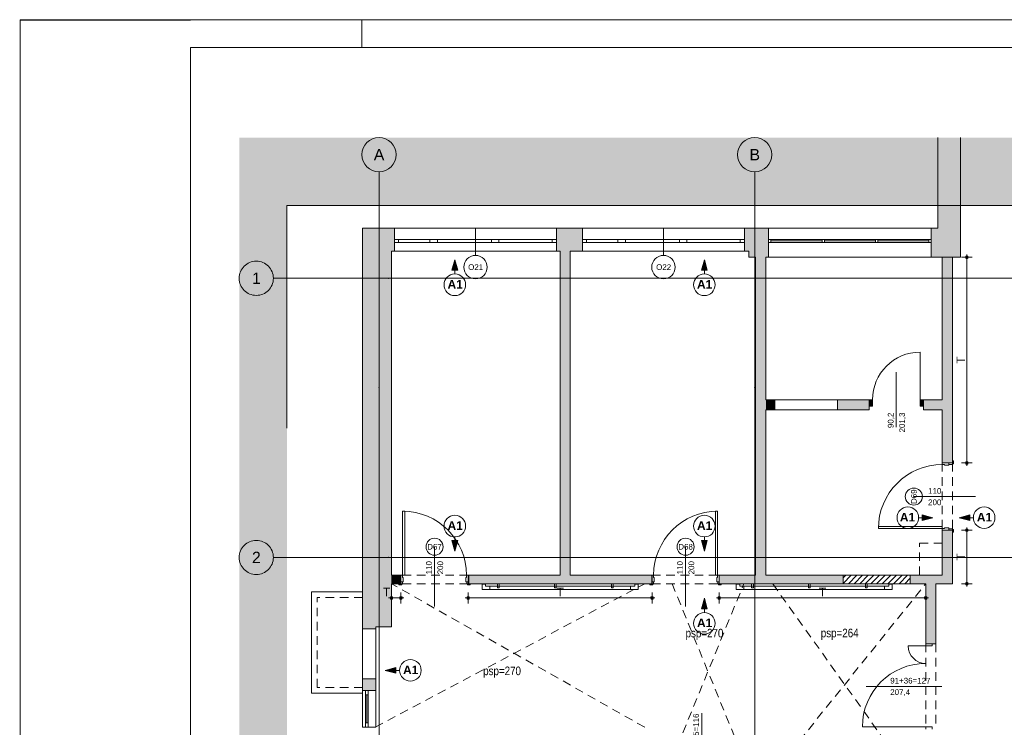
# Paper-space layout 'A-50 WYKOŃCZENIA ŚCIAN - PIĘTRO 5' of a CAD drawing. Header units: millimetres. Extents: x 0 to 420, y 0 to 297.
# Tile 3 of 11: x 0 to 173, y 173 to 297. Entities that reach past the tile are written whole.
import ezdxf
from ezdxf.xclip import XClip

# ---------------------------------------------------------------- set-up
doc = ezdxf.new("R2010")
doc.units = ezdxf.units.MM
doc.header["$MEASUREMENT"] = 0
doc.header["$XCLIPFRAME"] = 0
for name, pattern in [('DASHDOTX2', [1000, 500, -250, 0, -250]), ('Przer. długie kreski', [2.5, 1.5, -1]), ('PRZERYWANA_DU_A', [550, 350, -200])]:
    doc.linetypes.add(name, pattern=pattern)
for name, color, linetype, lineweight in [('0_Nr_pióra__2', 8, 'Continuous', 13), ('A__OKŁADZINY ŚCIAN_Nr_pióra__1', 7, 'Continuous', 20), ('A_Arkusz_Nr_pióra__1', 7, 'Continuous', 20), ('A_ściany proj_Nr_pióra__1', 7, 'Continuous', 20), ('A_ściany_Nr_pióra__1', 7, 'Continuous', 20), ('Drzwi Archicad_Nr_pióra__1', 7, 'Continuous', 20), ('Drzwi Archicad_Nr_pióra__3', 252, 'Continuous', 13), ('Okna Archicada_Nr_pióra__3', 252, 'Continuous', 13), ('Znaczniki drzwi Archicada_Nr_pióra__3', 252, 'Continuous', 13), ('Znaczniki okien Archicada_Nr_pióra__3', 252, 'Continuous', 13)]:
    doc.layers.add(name, color=color, linetype=linetype, lineweight=lineweight)
for name, color, linetype in [('A__OKŁADZINY ŚCIAN', 7, 'Continuous'), ('A_podrys', 7, 'Continuous'), ('A_ściany', 7, 'Continuous'), ('A_ściany proj', 7, 'Continuous'), ('Drzwi Archicad', 7, 'Continuous')]:
    doc.layers.add(name, color=color, linetype=linetype)
for name, color, linetype, lineweight, true_color in [('A__OKŁADZINY ŚCIAN_Nr_pióra__7', 7, 'Continuous', 18, 0x171717), ('A_Arkusz_Nr_pióra__237', 7, 'Continuous', 5, 0x343434), ('A_osie_Nr_pióra__16', 7, 'Continuous', 5, 0x0f0f0f), ('A_osie_Nr_pióra__76', 7, 'Continuous', 5, 0x2d2d2d), ('A_sufit_Nr_pióra__4', 7, 'Continuous', 18, 0x4b4b4b), ('A_ściany_Nr_pióra__10', 7, 'Continuous', 13, 0x4b4b4b), ('A_ściany_Nr_pióra__19', 7, 'Continuous', 5, 0x191919), ('AR ODBOJOPORĘCZ_Nr_pióra__10', 7, 'Continuous', 13, 0x4b4b4b), ('Okna Archicada_Nr_pióra__19', 7, 'Continuous', 5, 0x191919)]:
    doc.layers.add(name, color=color, linetype=linetype, lineweight=lineweight, true_color=true_color)
doc.styles.add('STYL_AUTOMATYCZNY_1', font='arial.ttf')
doc.styles.add('STYL_AUTOMATYCZNY_2', font='ARIALN.TTF')
doc.styles.add('STYL_AUTOMATYCZNY_3', font='arial.ttf')
doc.styles.add('STYL_AUTOMATYCZNY_4', font='arial.ttf')
doc.styles.add('STYL_AUTOMATYCZNY_5', font='arial.ttf')
pattern_1 = [(45, (-1580.2707, -278.4727), (-0.49497475, 0.49497475), [])]

# ---------------------------------------------------------------- blocks, each defined once
blk = doc.blocks.new('Rysunek_1_1', base_point=(-1580.27, -278.47))
at = {"linetype": 'Continuous', "lineweight": 0, "true_color": 0x484848}
blk.add_hatch(color=251, dxfattribs=at).paths.add_polyline_path([(38.47, 100.6), (46.86, 100.6), (46.86, 264.41), (203.92, 264.41), (203.92, 195.6), (288.92, 195.6), (288.92, 276.31), (38.47, 276.31)])
at = {"layer": 'A__OKŁADZINY ŚCIAN', "linetype": 'Continuous', "lineweight": 0, "true_color": 0x000000}
for points in [[(76.35, 254.87), (75.85, 253.01), (76.85, 253.01)], [(120.19, 254.87), (119.69, 253.01), (120.69, 253.01)], [(160.34, 209.58), (158.48, 210.08), (158.48, 209.08)], [(164.95, 209.58), (166.81, 209.08), (166.81, 210.08)], [(76.35, 203.7), (76.85, 205.57), (75.85, 205.57)], [(120.19, 203.7), (120.69, 205.57), (119.69, 205.57)], [(120.19, 195.43), (119.69, 193.57), (120.69, 193.57)], [(64.14, 182.78), (66, 182.28), (66, 183.28)]]:
    blk.add_hatch(color=18, dxfattribs=at).paths.add_polyline_path(points)
at = {"layer": 'A__OKŁADZINY ŚCIAN', "linetype": 'Continuous', "lineweight": 0, "true_color": 0x171717}
for points in [[(166.05, 255.29), (166.07, 255.2), (166.12, 255.12), (166.21, 255.06), (166.3, 255.04), (166.4, 255.06), (166.48, 255.12), (166.53, 255.2), (166.55, 255.29), (166.53, 255.39), (166.48, 255.47), (166.4, 255.52), (166.3, 255.54), (166.21, 255.52), (166.12, 255.47), (166.07, 255.39)], [(166.05, 219.18), (166.07, 219.08), (166.12, 219), (166.21, 218.95), (166.3, 218.93), (166.4, 218.95), (166.48, 219), (166.53, 219.08), (166.55, 219.18), (166.53, 219.27), (166.48, 219.36), (166.4, 219.41), (166.3, 219.43), (166.21, 219.41), (166.12, 219.36), (166.07, 219.27)], [(166.05, 207.38), (166.07, 207.28), (166.12, 207.2), (166.21, 207.15), (166.3, 207.13), (166.4, 207.15), (166.48, 207.2), (166.53, 207.28), (166.55, 207.38), (166.53, 207.47), (166.48, 207.56), (166.4, 207.61), (166.3, 207.63), (166.21, 207.61), (166.12, 207.56), (166.07, 207.47)], [(166.05, 197.98), (166.07, 197.89), (166.12, 197.81), (166.21, 197.75), (166.3, 197.73), (166.4, 197.75), (166.48, 197.81), (166.53, 197.89), (166.55, 197.98), (166.53, 198.08), (166.48, 198.16), (166.4, 198.21), (166.3, 198.23), (166.21, 198.21), (166.12, 198.16), (166.07, 198.08)], [(64.97, 195.48), (64.99, 195.39), (65.05, 195.31), (65.13, 195.25), (65.22, 195.23), (65.32, 195.25), (65.4, 195.31), (65.46, 195.39), (65.47, 195.48), (65.46, 195.58), (65.4, 195.66), (65.32, 195.71), (65.22, 195.73), (65.13, 195.71), (65.05, 195.66), (64.99, 195.58)], [(66.64, 195.48), (66.66, 195.39), (66.71, 195.31), (66.8, 195.25), (66.89, 195.23), (66.99, 195.25), (67.07, 195.31), (67.12, 195.39), (67.14, 195.48), (67.12, 195.58), (67.07, 195.66), (66.99, 195.71), (66.89, 195.73), (66.8, 195.71), (66.71, 195.66), (66.66, 195.58)], [(78.44, 195.48), (78.46, 195.39), (78.51, 195.31), (78.6, 195.25), (78.69, 195.23), (78.79, 195.25), (78.87, 195.31), (78.92, 195.39), (78.94, 195.48), (78.92, 195.58), (78.87, 195.66), (78.79, 195.71), (78.69, 195.73), (78.6, 195.71), (78.51, 195.66), (78.46, 195.58)], [(110.75, 195.48), (110.77, 195.39), (110.82, 195.31), (110.91, 195.25), (111, 195.23), (111.1, 195.25), (111.18, 195.31), (111.23, 195.39), (111.25, 195.48), (111.23, 195.58), (111.18, 195.66), (111.1, 195.71), (111, 195.73), (110.91, 195.71), (110.82, 195.66), (110.77, 195.58)], [(122.55, 195.48), (122.57, 195.39), (122.62, 195.31), (122.71, 195.25), (122.8, 195.23), (122.9, 195.25), (122.98, 195.31), (123.03, 195.39), (123.05, 195.48), (123.03, 195.58), (122.98, 195.66), (122.9, 195.71), (122.8, 195.73), (122.71, 195.71), (122.62, 195.66), (122.57, 195.58)], [(158.83, 195.48), (158.85, 195.39), (158.9, 195.31), (158.99, 195.25), (159.08, 195.23), (159.18, 195.25), (159.26, 195.31), (159.31, 195.39), (159.33, 195.48), (159.31, 195.58), (159.26, 195.66), (159.18, 195.71), (159.08, 195.73), (158.99, 195.71), (158.9, 195.66), (158.85, 195.58)]]:
    blk.add_hatch(color=250, dxfattribs=at).paths.add_polyline_path(points)
at = {"layer": 'A_ściany', "linetype": 'Continuous', "lineweight": 0, "true_color": 0x000000}
for points in [[(165.22, 276.31), (161.22, 276.31), (161.22, 260.41), (165.22, 255.29)], [(60.15, 260.41), (60.15, 190.41), (65.22, 190.41), (65.22, 256.36)], [(60.15, 260.41), (65.22, 256.36), (65.73, 256.36), (65.73, 260.41)], [(94.23, 260.41), (94.23, 256.36), (98.76, 256.36), (98.76, 260.41)], [(128.02, 260.41), (127.26, 260.41), (127.26, 256.36), (128.02, 256.36)], [(128.02, 260.41), (128.02, 255.29), (131.48, 255.29), (131.48, 260.41)], [(160.04, 260.41), (160.04, 255.29), (165.22, 255.29), (161.22, 260.41)], [(94.83, 256.36), (94.83, 199.48), (96.63, 199.48), (96.63, 256.36)], [(129.2, 255.29), (129.2, 199.48), (131, 199.48), (131, 255.29)], [(162, 255.29), (162, 219.18), (163.8, 219.18), (163.8, 255.29)], [(131, 230.29), (131, 228.49), (132.6, 228.49), (132.6, 229.79), (132.6, 230.29)], [(143.6, 230.29), (143.6, 229.79), (143.6, 228.49), (149.14, 228.49), (149.14, 230.29)], [(158.69, 228.49), (162, 228.49), (162, 230.29), (158.69, 230.29)], [(162, 199.48), (163.8, 197.98), (163.8, 207.38), (162, 207.38)], [(65.22, 199.48), (65.22, 197.98), (66.89, 197.98), (66.89, 199.48)], [(110.95, 199.48), (78.8, 199.48), (78.8, 197.98), (110.95, 197.98)], [(144.55, 199.48), (122.8, 199.48), (122.8, 197.98), (144.55, 197.98)], [(162, 199.48), (156.35, 199.48), (156.35, 197.98), (163.8, 197.98)], [(159.08, 197.98), (159.08, 187.46), (160.88, 187.46), (160.88, 197.98)], [(62.45, 190.41), (60.15, 190.41), (60.15, 190.07), (61.45, 190.07), (62.45, 190.07)], [(60.15, 179.25), (62.45, 179.25), (62.45, 181.27), (61.45, 181.27), (60.15, 181.27)]]:
    blk.add_hatch(color=18, dxfattribs=at).paths.add_polyline_path(points)
at = {"layer": 'A_ściany proj', "linetype": 'Continuous', "lineweight": 0, "true_color": 0x000000}
h = blk.add_hatch(dxfattribs=at)
h.set_pattern_fill('bloczki_ceramiczne_0001', color=18, style=0, pattern_type=2)
h.set_pattern_definition(pattern_1)
h.paths.add_polyline_path([(78.69, 197.98), (78.8, 197.98), (78.8, 199.48), (78.69, 199.48)])
h = blk.add_hatch(dxfattribs=at)
h.set_pattern_fill('bloczki_ceramiczne_0001', color=18, style=0, pattern_type=2)
h.set_pattern_definition(pattern_1)
h.paths.add_polyline_path([(110.95, 197.98), (111, 197.98), (111, 199.48), (110.95, 199.48)])
h = blk.add_hatch(dxfattribs=at)
h.set_pattern_fill('bloczki_ceramiczne_0001', color=18, style=0, pattern_type=2)
h.set_pattern_definition(pattern_1)
h.paths.add_polyline_path([(156.35, 199.48), (144.55, 199.48), (144.55, 197.98), (156.35, 197.98)])
at = {"layer": 'Drzwi Archicad', "linetype": 'Continuous', "lineweight": 0, "true_color": 0xfdfdfd}
for points in [[(149.14, 229.14), (149.74, 229.14), (149.74, 230.29), (149.14, 230.29)], [(158.69, 230.29), (158.09, 230.29), (158.09, 229.14), (158.69, 229.14)]]:
    blk.add_hatch(color=7, dxfattribs=at).paths.add_polyline_path(points)
at = {"layer": '0_Nr_pióra__2', "color": 8, "linetype": 'PRZERYWANA_DU_A', "lineweight": 13, "flags": 128}
blk.add_lwpolyline([(288.92, 195.6), (203.92, 195.6), (203.92, 264.41), (46.86, 264.41), (46.86, 100.6)], dxfattribs=at)
at = {"layer": 'A__OKŁADZINY ŚCIAN_Nr_pióra__1', "color": 7, "linetype": 'Continuous', "lineweight": 20}
for p, q in [((76.35, 254.87), (75.85, 253.01)), ((76.35, 254.87), (76.85, 253.01)), ((120.19, 254.87), (119.69, 253.01)), ((120.19, 254.87), (120.69, 253.01)), ((76.85, 253.01), (75.85, 253.01)), ((76.35, 252.37), (76.35, 253.01)), ((120.69, 253.01), (119.69, 253.01)), ((120.19, 252.37), (120.19, 253.01)), ((157.84, 209.58), (158.48, 209.58)), ((158.48, 209.08), (158.48, 210.08)), ((160.34, 209.58), (158.48, 210.08)), ((160.34, 209.58), (158.48, 209.08)), ((164.95, 209.58), (166.81, 210.08)), ((164.95, 209.58), (166.81, 209.08)), ((166.81, 210.08), (166.81, 209.08)), ((167.45, 209.58), (166.81, 209.58)), ((76.35, 206.2), (76.35, 205.57)), ((120.19, 206.2), (120.19, 205.57)), ((75.85, 205.57), (76.85, 205.57)), ((76.35, 203.7), (75.85, 205.57)), ((76.35, 203.7), (76.85, 205.57)), ((119.69, 205.57), (120.69, 205.57)), ((120.19, 203.7), (119.69, 205.57)), ((120.19, 203.7), (120.69, 205.57)), ((120.19, 195.43), (119.69, 193.57)), ((120.19, 195.43), (120.69, 193.57)), ((120.69, 193.57), (119.69, 193.57)), ((120.19, 192.93), (120.19, 193.57)), ((64.14, 182.78), (66, 183.28)), ((64.14, 182.78), (66, 182.28)), ((66, 183.28), (66, 182.28)), ((66.64, 182.78), (66, 182.78))]:
    blk.add_line(p, q, dxfattribs=at)
for centre in [(76.35, 250.47), (120.19, 250.47), (155.94, 209.58), (169.35, 209.58), (76.35, 208.11), (120.19, 208.11), (120.19, 191.03), (68.54, 182.78)]:
    blk.add_circle(centre, 1.9, dxfattribs=at)
at = {"layer": 'A__OKŁADZINY ŚCIAN_Nr_pióra__7', "color": 250, "linetype": 'Continuous', "lineweight": 18, "true_color": 0x171717}
for p, q in [((166.05, 255.29), (165.36, 255.29)), ((166.3, 255.54), (166.3, 255.79)), ((166.3, 219.43), (166.3, 255.04)), ((167.24, 255.29), (166.55, 255.29)), ((166.05, 219.18), (165.36, 219.18)), ((166.3, 218.68), (166.3, 218.93)), ((167.24, 219.18), (166.55, 219.18)), ((166.3, 207.63), (166.3, 207.88)), ((166.05, 207.38), (165.36, 207.38)), ((166.3, 198.23), (166.3, 207.13)), ((167.24, 207.38), (166.55, 207.38)), ((166.05, 197.98), (165.36, 197.98)), ((166.3, 197.48), (166.3, 197.73)), ((167.24, 197.98), (166.55, 197.98)), ((64.72, 195.48), (64.97, 195.48)), ((65.22, 195.73), (65.22, 196.42)), ((65.47, 195.48), (66.64, 195.48)), ((66.89, 195.73), (66.89, 196.42)), ((67.14, 195.48), (67.39, 195.48)), ((78.19, 195.48), (78.44, 195.48)), ((78.69, 195.73), (78.69, 196.42)), ((78.94, 195.48), (110.75, 195.48)), ((111, 195.73), (111, 196.42)), ((111.25, 195.48), (111.5, 195.48)), ((122.3, 195.48), (122.55, 195.48)), ((122.8, 195.73), (122.8, 196.42)), ((123.05, 195.48), (158.83, 195.48)), ((159.08, 195.73), (159.08, 196.42)), ((159.33, 195.48), (159.58, 195.48)), ((65.22, 194.54), (65.22, 195.23)), ((66.89, 194.54), (66.89, 195.23)), ((78.69, 194.54), (78.69, 195.23)), ((111, 194.54), (111, 195.23)), ((122.8, 194.54), (122.8, 195.23)), ((159.08, 194.54), (159.08, 195.23))]:
    blk.add_line(p, q, dxfattribs=at)
for centre in [(166.3, 255.29), (166.3, 219.18), (166.3, 207.38), (166.3, 197.98), (65.22, 195.48), (66.89, 195.48), (78.69, 195.48), (111, 195.48), (122.8, 195.48), (159.08, 195.48)]:
    blk.add_circle(centre, 0.25, dxfattribs=at)
at = {"layer": 'A_osie_Nr_pióra__16', "color": 250, "linetype": 'DASHDOTX2', "lineweight": 5, "true_color": 0x0f0f0f}
for p, q in [((63.03, 232.42), (63.03, 270.31)), ((129.03, 232.42), (129.03, 270.31)), ((64.72, 251.6), (44.47, 251.6)), ((288.92, 251.6), (64.72, 251.6)), ((64.72, 251.6), (64.72, 251.6)), ((63.03, 232.42), (63.03, 100.6)), ((129.03, 232.42), (129.03, 100.6)), ((64.72, 202.6), (44.47, 202.6)), ((288.92, 202.6), (64.72, 202.6)), ((64.72, 202.6), (64.72, 202.6))]:
    blk.add_line(p, q, dxfattribs=at)
for p in [(64.72, 251.6), (63.03, 232.42), (63.03, 232.42), (129.03, 232.42), (129.03, 232.42), (64.72, 202.6)]:
    blk.add_point(p, dxfattribs=at)
at = {"layer": 'A_osie_Nr_pióra__76', "color": 250, "linetype": 'Continuous', "lineweight": 5, "true_color": 0x2d2d2d}
for centre in [(63.03, 273.31), (129.03, 273.31), (41.47, 251.6), (41.47, 202.6)]:
    blk.add_circle(centre, 3, dxfattribs=at)
at = {"layer": 'A_sufit_Nr_pióra__4', "color": 251, "linetype": 'Przer. długie kreski', "lineweight": 18, "true_color": 0x4b4b4b}
for p, q in [((62.35, 172.78), (109.72, 197.98)), ((109.72, 172.78), (65.22, 197.98)), ((114.52, 167.18), (127.13, 197.98)), ((114.52, 197.98), (127.13, 167.18)), ((132.2, 164.56), (159.08, 197.98)), ((132.2, 197.98), (156.08, 164.56))]:
    blk.add_line(p, q, dxfattribs=at)
at = {"layer": 'A_ściany proj_Nr_pióra__1', "color": 7, "linetype": 'Continuous', "lineweight": 20, "flags": 128}
for points in [[(78.8, 199.48), (78.69, 199.48)], [(78.69, 199.48), (78.69, 197.98)], [(78.8, 197.98), (78.8, 199.48)], [(111, 199.48), (110.95, 199.48)], [(110.95, 199.48), (110.95, 197.98)], [(111, 197.98), (111, 199.48)], [(156.35, 199.48), (144.55, 199.48)], [(144.55, 199.48), (144.55, 197.98)], [(156.35, 197.98), (156.35, 199.48)], [(78.69, 197.98), (78.8, 197.98)], [(110.95, 197.98), (111, 197.98)], [(144.55, 197.98), (156.35, 197.98)]]:
    blk.add_lwpolyline(points, dxfattribs=at)
at = {"layer": 'A_ściany_Nr_pióra__1', "color": 7, "linetype": 'Continuous', "lineweight": 20}
for p, q in [((65.73, 260.41), (65.73, 258.41)), ((94.23, 260.41), (94.23, 258.41)), ((98.76, 260.41), (98.76, 258.41)), ((127.26, 260.41), (127.26, 258.41)), ((131.48, 255.29), (131.48, 260.41)), ((160.04, 255.29), (160.04, 260.41)), ((65.73, 258.41), (65.73, 257.91)), ((65.73, 257.91), (65.73, 256.36)), ((94.23, 258.41), (94.23, 257.91)), ((94.23, 257.91), (94.23, 256.36)), ((98.76, 258.41), (98.76, 257.91)), ((98.76, 257.91), (98.76, 256.36)), ((127.26, 258.41), (127.26, 257.91)), ((127.26, 257.91), (127.26, 256.36)), ((132.6, 229.79), (132.6, 230.29)), ((143.6, 229.79), (143.6, 230.29)), ((149.14, 230.29), (148.67, 230.29)), ((149.14, 230.29), (149.14, 229.14)), ((158.69, 230.29), (159.16, 230.29)), ((158.69, 230.29), (158.69, 229.14)), ((132.6, 229.79), (132.6, 228.49)), ((143.6, 229.79), (143.6, 228.49)), ((149.14, 228.49), (148.77, 228.49)), ((149.14, 229.14), (149.14, 228.49)), ((158.69, 229.14), (158.69, 228.49)), ((158.69, 228.49), (159.06, 228.49)), ((162, 219.18), (163.15, 219.18)), ((163.15, 219.18), (163.8, 219.18)), ((163.8, 219.18), (163.8, 219.55)), ((162, 207.38), (163.15, 207.38)), ((163.15, 207.38), (163.8, 207.38)), ((163.8, 207.38), (163.8, 207.01)), ((66.89, 199.48), (66.89, 198.33)), ((78.69, 199.48), (78.69, 198.33)), ((111, 199.48), (111, 198.33)), ((122.8, 199.48), (122.8, 198.33)), ((66.89, 197.98), (66.52, 197.98)), ((66.89, 198.33), (66.89, 197.98)), ((78.69, 198.33), (78.69, 197.98)), ((78.69, 197.98), (79.06, 197.98)), ((111, 197.98), (110.63, 197.98)), ((111, 198.33), (111, 197.98)), ((122.8, 198.33), (122.8, 197.98)), ((122.8, 197.98), (123.17, 197.98)), ((61.45, 190.07), (60.15, 190.07)), ((61.45, 190.07), (62.45, 190.07)), ((159.08, 187.46), (159.08, 187.83)), ((159.08, 187.46), (160.23, 187.46)), ((160.23, 187.46), (160.88, 187.46)), ((160.88, 187.46), (160.88, 187.83)), ((61.45, 181.27), (60.15, 181.27)), ((61.45, 181.27), (62.45, 181.27)), ((60.15, 179.25), (62.45, 179.25))]:
    blk.add_line(p, q, dxfattribs=at)
at = {"layer": 'A_ściany_Nr_pióra__1', "color": 7, "linetype": 'Continuous', "lineweight": 20, "flags": 128}
for points in [[(161.22, 276.31), (161.22, 260.41)], [(165.22, 255.29), (165.22, 276.31)], [(60.15, 260.41), (60.15, 190.41)], [(65.73, 260.41), (60.15, 260.41)], [(98.76, 260.41), (94.23, 260.41)], [(128.02, 260.41), (127.26, 260.41)], [(131.48, 260.41), (128.02, 260.41)], [(161.22, 260.41), (160.04, 260.41)], [(65.22, 199.48), (65.22, 256.36)], [(65.22, 256.36), (65.73, 256.36)], [(94.23, 256.36), (94.83, 256.36)], [(94.83, 256.36), (94.83, 199.48)], [(96.63, 256.36), (98.76, 256.36)], [(96.63, 199.48), (96.63, 256.36)], [(127.26, 256.36), (128.02, 256.36)], [(128.02, 256.36), (128.02, 255.29)], [(128.02, 255.29), (129.2, 255.29)], [(129.2, 255.29), (129.2, 199.48)], [(131, 255.29), (131.48, 255.29)], [(131, 230.29), (131, 255.29)], [(160.04, 255.29), (165.22, 255.29)], [(162, 255.29), (162, 230.29)], [(163.8, 255.29), (162, 255.29)], [(163.8, 219.18), (163.8, 255.29)], [(132.6, 230.29), (131, 230.29)], [(149.14, 230.29), (143.6, 230.29)], [(162, 230.29), (158.69, 230.29)], [(131, 199.48), (131, 228.49)], [(131, 228.49), (132.6, 228.49)], [(143.6, 228.49), (149.14, 228.49)], [(158.69, 228.49), (162, 228.49)], [(162, 228.49), (162, 219.18)], [(162, 207.38), (162, 199.48)], [(163.8, 197.98), (163.8, 207.38)], [(66.89, 199.48), (65.22, 199.48)], [(94.83, 199.48), (78.8, 199.48)], [(78.8, 199.48), (78.8, 197.98)], [(110.95, 199.48), (96.63, 199.48)], [(110.95, 197.98), (110.95, 199.48)], [(129.2, 199.48), (122.8, 199.48)], [(144.55, 199.48), (131, 199.48)], [(144.55, 197.98), (144.55, 199.48)], [(162, 199.48), (156.35, 199.48)], [(156.35, 199.48), (156.35, 197.98)], [(65.22, 190.41), (65.22, 197.98)], [(65.22, 197.98), (66.89, 197.98)], [(78.8, 197.98), (110.95, 197.98)], [(122.8, 197.98), (144.55, 197.98)], [(156.35, 197.98), (159.08, 197.98)], [(159.08, 197.98), (159.08, 187.46)], [(160.88, 197.98), (163.8, 197.98)], [(160.88, 187.46), (160.88, 197.98)], [(60.15, 190.41), (60.15, 190.07)], [(62.45, 190.07), (62.45, 190.41)], [(62.45, 190.41), (65.22, 190.41)], [(60.15, 181.27), (60.15, 179.25)], [(62.45, 179.25), (62.45, 181.27)], [(60.15, 172.8), (62.45, 172.8)]]:
    blk.add_lwpolyline(points, dxfattribs=at)
at = {"layer": 'A_ściany_Nr_pióra__10', "color": 251, "linetype": 'Przer. długie kreski', "lineweight": 13, "true_color": 0x4b4b4b}
for p, q in [((158, 199.48), (158, 205.08)), ((158, 205.08), (162, 205.08)), ((60.15, 195.57), (52.19, 195.57)), ((52.19, 179.77), (52.19, 195.57)), ((159.08, 187.46), (159.08, 172.47)), ((160.88, 187.46), (160.88, 172.47)), ((60.15, 179.77), (52.19, 179.77))]:
    blk.add_line(p, q, dxfattribs=at)
at = {"layer": 'A_ściany_Nr_pióra__10', "color": 251, "linetype": 'Continuous', "lineweight": 13, "true_color": 0x4b4b4b}
for p, q in [((60.15, 196.57), (51.19, 196.57)), ((51.19, 178.77), (51.19, 196.57)), ((60.15, 178.77), (51.19, 178.77))]:
    blk.add_line(p, q, dxfattribs=at)
at = {"layer": 'A_ściany_Nr_pióra__19', "color": 250, "linetype": 'Continuous', "lineweight": 5, "true_color": 0x191919}
for p, q in [((160.04, 260.41), (131.48, 260.41)), ((131.48, 255.29), (160.04, 255.29)), ((60.15, 179.25), (60.15, 172.8)), ((62.45, 172.8), (62.45, 179.25))]:
    blk.add_line(p, q, dxfattribs=at)
at = {"layer": 'AR ODBOJOPORĘCZ_Nr_pióra__10', "color": 251, "linetype": 'Continuous', "lineweight": 13, "true_color": 0x4b4b4b}
for p, q in [((81.15, 197.88), (81.15, 196.98)), ((81.15, 197.88), (81.75, 197.88)), ((81.15, 197.88), (81.15, 196.98)), ((81.75, 197.88), (81.75, 197.58)), ((81.75, 197.58), (107.96, 197.58)), ((82.5, 197.58), (82.5, 196.98)), ((83.85, 197.98), (84.15, 197.98)), ((83.85, 197.25), (83.85, 197.98)), ((83.85, 197.25), (84.15, 197.25)), ((84.15, 197.25), (84.15, 197.98)), ((93.85, 197.25), (93.85, 197.98)), ((93.85, 197.98), (94.15, 197.98)), ((93.85, 197.25), (94.15, 197.25)), ((94.15, 197.25), (94.15, 197.98)), ((103.85, 197.25), (103.85, 197.98)), ((103.85, 197.98), (104.15, 197.98)), ((103.85, 197.25), (104.15, 197.25)), ((104.15, 197.25), (104.15, 197.98)), ((107.2, 197.58), (107.2, 196.98)), ((107.96, 197.88), (107.96, 197.58)), ((108.55, 197.88), (107.96, 197.88)), ((108.55, 197.88), (108.55, 196.98)), ((108.55, 197.88), (108.55, 196.98)), ((125.8, 197.88), (125.8, 196.98)), ((125.8, 197.88), (126.4, 197.88)), ((125.8, 197.88), (125.8, 196.98)), ((126.4, 197.88), (126.4, 197.58)), ((126.4, 197.58), (152.61, 197.58)), ((127.15, 197.58), (127.15, 196.98)), ((128.5, 197.98), (128.8, 197.98)), ((128.5, 197.25), (128.5, 197.98)), ((128.5, 197.25), (128.8, 197.25)), ((128.8, 197.25), (128.8, 197.98)), ((138.5, 197.25), (138.5, 197.98)), ((138.5, 197.98), (138.8, 197.98)), ((138.5, 197.25), (138.8, 197.25)), ((138.8, 197.25), (138.8, 197.98)), ((148.5, 197.25), (148.5, 197.98)), ((148.5, 197.98), (148.8, 197.98)), ((148.5, 197.25), (148.8, 197.25)), ((148.8, 197.25), (148.8, 197.98)), ((151.85, 197.58), (151.85, 196.98)), ((152.61, 197.88), (152.61, 197.58)), ((153.2, 197.88), (152.61, 197.88)), ((153.2, 197.88), (153.2, 196.98)), ((153.2, 197.88), (153.2, 196.98)), ((81.15, 196.98), (108.55, 196.98)), ((81.15, 196.98), (108.55, 196.98)), ((125.8, 196.98), (153.2, 196.98)), ((125.8, 196.98), (153.2, 196.98))]:
    blk.add_line(p, q, dxfattribs=at)
at = {"layer": 'Drzwi Archicad_Nr_pióra__1', "color": 7, "linetype": 'Continuous', "lineweight": 20}
for p, q in [((158.09, 230.29), (158.09, 238.64)), ((149.14, 230.29), (148.67, 230.29)), ((149.14, 230.29), (148.67, 230.29)), ((149.74, 230.29), (149.14, 230.29)), ((149.14, 230.29), (149.14, 229.14)), ((149.14, 230.29), (149.14, 229.14)), ((149.14, 230.29), (149.14, 229.14)), ((149.74, 229.14), (149.74, 230.29)), ((158.69, 230.29), (158.09, 230.29)), ((158.09, 230.29), (158.09, 229.14)), ((158.69, 229.14), (158.69, 230.29)), ((158.69, 230.29), (158.69, 229.14)), ((158.69, 230.29), (158.69, 229.14)), ((158.69, 230.29), (159.16, 230.29)), ((158.69, 230.29), (159.16, 230.29)), ((149.14, 228.49), (148.77, 228.49)), ((149.14, 228.49), (148.77, 228.49)), ((149.14, 229.14), (149.74, 229.14)), ((149.14, 229.14), (149.14, 228.49)), ((149.14, 229.14), (149.14, 228.49)), ((158.09, 229.14), (158.69, 229.14)), ((158.69, 229.14), (158.69, 228.49)), ((158.69, 229.14), (158.69, 228.49)), ((158.69, 228.49), (159.06, 228.49)), ((158.69, 228.49), (159.06, 228.49)), ((159.08, 187.06), (156.02, 187.06)), ((159.08, 187.46), (159.08, 187.83)), ((159.08, 187.46), (159.08, 187.83)), ((159.08, 187.06), (159.08, 187.46)), ((159.08, 187.46), (160.23, 187.46)), ((159.08, 187.46), (160.23, 187.46)), ((159.08, 187.46), (160.23, 187.46)), ((160.23, 187.06), (159.08, 187.06)), ((160.23, 187.46), (160.23, 187.06)), ((160.23, 187.46), (160.88, 187.46)), ((160.23, 187.46), (160.88, 187.46)), ((160.88, 187.46), (160.88, 187.83)), ((160.88, 187.46), (160.88, 187.83)), ((159.08, 172.87), (147.95, 172.87)), ((159.08, 172.47), (159.08, 172.87)), ((159.08, 172.87), (160.23, 172.87)), ((160.23, 172.87), (160.23, 172.47))]:
    blk.add_line(p, q, dxfattribs=at)
for centre, radius, start, end in [((158.09, 230.29), 8.35, 90, 180), ((159.08, 187.06), 3.06, 180, 270), ((159.08, 172.87), 11.13, 90, 180)]:
    blk.add_arc(centre, radius, start, end, dxfattribs=at)
at = {"layer": 'Drzwi Archicad_Nr_pióra__3', "color": 252, "linetype": 'Przer. długie kreski', "lineweight": 13}
for p, q in [((162, 219.18), (162, 207.38)), ((163.8, 219.18), (163.8, 207.38)), ((78.69, 199.48), (66.89, 199.48)), ((111, 199.48), (122.8, 199.48)), ((78.69, 197.98), (66.89, 197.98)), ((111, 197.98), (122.8, 197.98))]:
    blk.add_line(p, q, dxfattribs=at)
at = {"layer": 'Drzwi Archicad_Nr_pióra__3', "color": 252, "linetype": 'Continuous', "lineweight": 13}
for p, q in [((162, 218.9), (162, 219.18)), ((162, 219.18), (163.15, 219.18)), ((162, 219.18), (163.15, 219.18)), ((162, 219.18), (163.15, 219.18)), ((162.4, 218.9), (162, 218.9)), ((162.4, 218.78), (162.4, 218.9)), ((163.15, 218.78), (162.4, 218.78)), ((163.8, 219.18), (163.15, 219.18)), ((163.15, 219.18), (163.15, 218.93)), ((163.15, 219.18), (163.15, 218.78)), ((163.15, 219.18), (163.8, 219.18)), ((163.15, 219.18), (163.8, 219.18)), ((163.15, 218.93), (163.8, 218.93)), ((163.99, 219.55), (163.8, 219.55)), ((163.8, 219.55), (163.8, 219.05)), ((163.8, 219.18), (163.8, 219.55)), ((163.8, 219.18), (163.8, 219.55)), ((163.8, 218.93), (163.8, 219.18)), ((163.8, 219.05), (163.99, 219.05)), ((163.99, 219.05), (163.99, 219.55)), ((67.17, 210.72), (67.17, 199.48)), ((67.57, 210.72), (67.17, 210.72)), ((67.57, 199.48), (67.57, 210.72)), ((122.12, 199.48), (122.12, 210.72)), ((122.12, 210.72), (122.52, 210.72)), ((122.52, 210.72), (122.52, 199.48)), ((162, 208.06), (150.76, 208.06)), ((150.76, 208.06), (150.76, 207.66)), ((150.76, 207.66), (162, 207.66)), ((162, 207.66), (162, 208.06)), ((162, 207.38), (162, 207.66)), ((162, 207.66), (162.4, 207.66)), ((162.4, 207.66), (162.4, 207.78)), ((162.4, 207.78), (163.15, 207.78)), ((163.15, 207.78), (163.15, 207.38)), ((163.8, 207.63), (163.15, 207.63)), ((163.15, 207.63), (163.15, 207.38)), ((163.8, 207.38), (163.8, 207.63)), ((163.15, 207.38), (162, 207.38)), ((162, 207.38), (163.15, 207.38)), ((162, 207.38), (163.15, 207.38)), ((163.15, 207.38), (163.8, 207.38)), ((163.15, 207.38), (163.8, 207.38)), ((163.15, 207.38), (163.8, 207.38)), ((163.8, 207.51), (163.8, 207.01)), ((163.99, 207.51), (163.8, 207.51)), ((163.8, 207.38), (163.8, 207.01)), ((163.8, 207.38), (163.8, 207.01)), ((163.8, 207.01), (163.99, 207.01)), ((163.99, 207.01), (163.99, 207.51)), ((66.89, 198.33), (66.89, 199.48)), ((66.89, 199.48), (67.17, 199.48)), ((66.89, 199.48), (66.89, 198.33)), ((66.89, 199.48), (66.89, 198.33)), ((67.17, 199.48), (67.17, 199.08)), ((67.17, 199.48), (67.57, 199.48)), ((67.17, 199.08), (67.29, 199.08)), ((67.29, 199.08), (67.29, 198.33)), ((78.29, 198.33), (78.29, 199.08)), ((78.29, 199.08), (78.41, 199.08)), ((78.41, 199.08), (78.41, 199.48)), ((78.41, 199.48), (78.69, 199.48)), ((78.69, 199.48), (78.69, 198.33)), ((78.69, 199.48), (78.69, 198.33)), ((78.69, 199.48), (78.69, 198.33)), ((111.28, 199.48), (111, 199.48)), ((111, 199.48), (111, 198.33)), ((111, 199.48), (111, 198.33)), ((111, 199.48), (111, 198.33)), ((111.28, 199.08), (111.28, 199.48)), ((111.4, 199.08), (111.28, 199.08)), ((111.4, 198.33), (111.4, 199.08)), ((122.52, 199.48), (122.12, 199.48)), ((122.52, 199.08), (122.4, 199.08)), ((122.4, 199.08), (122.4, 198.33)), ((122.8, 199.48), (122.52, 199.48)), ((122.52, 199.48), (122.52, 199.08)), ((122.8, 198.33), (122.8, 199.48)), ((122.8, 199.48), (122.8, 198.33)), ((122.8, 199.48), (122.8, 198.33)), ((67.02, 197.98), (66.52, 197.98)), ((66.52, 197.98), (66.52, 197.79)), ((66.89, 197.98), (66.52, 197.98)), ((66.89, 197.98), (66.52, 197.98)), ((66.52, 197.79), (67.02, 197.79)), ((66.89, 198.33), (66.89, 197.98)), ((67.14, 198.33), (66.89, 198.33)), ((67.29, 198.33), (66.89, 198.33)), ((66.89, 198.33), (66.89, 197.98)), ((66.89, 198.33), (66.89, 197.98)), ((66.89, 197.98), (67.14, 197.98)), ((67.02, 197.79), (67.02, 197.98)), ((67.14, 197.98), (67.14, 198.33)), ((78.69, 198.33), (78.29, 198.33)), ((78.44, 198.33), (78.44, 197.98)), ((78.69, 198.33), (78.44, 198.33)), ((78.44, 197.98), (78.69, 197.98)), ((79.06, 197.98), (78.56, 197.98)), ((78.56, 197.98), (78.56, 197.79)), ((78.56, 197.79), (79.06, 197.79)), ((78.69, 197.98), (78.69, 198.33)), ((78.69, 198.33), (78.69, 197.98)), ((78.69, 198.33), (78.69, 197.98)), ((78.69, 197.98), (79.06, 197.98)), ((78.69, 197.98), (79.06, 197.98)), ((79.06, 197.79), (79.06, 197.98)), ((110.63, 197.79), (110.63, 197.98)), ((110.63, 197.98), (111.13, 197.98)), ((111, 197.98), (110.63, 197.98)), ((111, 197.98), (110.63, 197.98)), ((111.13, 197.79), (110.63, 197.79)), ((111, 197.98), (111, 198.33)), ((111, 198.33), (111.25, 198.33)), ((111, 198.33), (111.4, 198.33)), ((111, 198.33), (111, 197.98)), ((111, 198.33), (111, 197.98)), ((111.25, 197.98), (111, 197.98)), ((111.13, 197.98), (111.13, 197.79)), ((111.25, 198.33), (111.25, 197.98)), ((122.4, 198.33), (122.8, 198.33)), ((122.55, 197.98), (122.55, 198.33)), ((122.55, 198.33), (122.8, 198.33)), ((122.8, 197.98), (122.55, 197.98)), ((122.67, 197.98), (123.17, 197.98)), ((122.67, 197.79), (122.67, 197.98)), ((123.17, 197.79), (122.67, 197.79)), ((122.8, 198.33), (122.8, 197.98)), ((122.8, 198.33), (122.8, 197.98)), ((122.8, 198.33), (122.8, 197.98)), ((122.8, 197.98), (123.17, 197.98)), ((122.8, 197.98), (123.17, 197.98)), ((123.17, 197.98), (123.17, 197.79))]:
    blk.add_line(p, q, dxfattribs=at)
for centre, start, end in [((162, 207.66), 90, 180), ((67.17, 199.48), 0, 90), ((122.52, 199.48), 90, 180)]:
    blk.add_arc(centre, 11.24, start, end, dxfattribs=at)
at = {"layer": 'Okna Archicada_Nr_pióra__19', "color": 250, "linetype": 'Continuous', "lineweight": 5, "true_color": 0x191919}
for p, q in [((131.48, 257.91), (131.48, 258.41)), ((131.48, 258.41), (160.04, 258.41)), ((160.04, 257.91), (131.48, 257.91)), ((131.88, 258.41), (131.88, 257.91)), ((140.87, 258.16), (131.88, 258.16)), ((140.87, 258.41), (140.87, 257.91)), ((141.27, 258.41), (141.27, 257.91)), ((150.25, 258.16), (141.27, 258.16)), ((150.25, 258.41), (150.25, 257.91)), ((150.65, 258.41), (150.65, 257.91)), ((159.64, 258.16), (150.65, 258.16)), ((159.64, 258.41), (159.64, 257.91)), ((160.04, 258.41), (160.04, 257.91)), ((132.6, 229.79), (132.6, 230.29)), ((143.6, 230.29), (132.6, 230.29)), ((143.6, 229.79), (143.6, 230.29)), ((132.6, 229.79), (132.6, 228.49)), ((143.6, 228.49), (132.6, 228.49)), ((143.6, 229.79), (143.6, 228.49)), ((61.45, 190.07), (60.15, 190.07)), ((60.15, 181.27), (60.15, 190.07)), ((61.45, 190.07), (62.45, 190.07)), ((62.45, 181.27), (62.45, 190.07)), ((61.45, 181.27), (60.15, 181.27)), ((61.45, 181.27), (62.45, 181.27)), ((61.15, 179.25), (60.65, 179.25)), ((60.65, 179.25), (60.65, 172.8)), ((61.15, 178.5), (60.65, 178.5)), ((60.9, 173.55), (60.9, 178.5)), ((61.15, 172.8), (61.15, 179.25)), ((61.15, 173.55), (60.65, 173.55)), ((60.65, 172.8), (61.15, 172.8))]:
    blk.add_line(p, q, dxfattribs=at)
at = {"layer": 'Okna Archicada_Nr_pióra__3', "color": 252, "linetype": 'Continuous', "lineweight": 13}
for p, q in [((65.73, 260.41), (94.23, 260.41)), ((65.73, 260.41), (65.73, 258.41)), ((94.23, 260.41), (94.23, 258.41)), ((98.76, 260.41), (127.26, 260.41)), ((98.76, 260.41), (98.76, 258.41)), ((127.26, 260.41), (127.26, 258.41)), ((65.73, 258.41), (66.48, 258.41)), ((65.73, 258.41), (65.73, 257.91)), ((65.73, 258.41), (65.73, 257.91)), ((66.48, 257.91), (65.73, 257.91)), ((65.73, 257.91), (65.73, 256.36)), ((66.48, 258.41), (66.48, 257.91)), ((66.48, 258.41), (71.98, 258.41)), ((71.98, 257.91), (66.48, 257.91)), ((71.98, 257.91), (71.98, 258.41)), ((71.98, 258.41), (72.63, 258.41)), ((72.63, 257.91), (71.98, 257.91)), ((72.63, 258.41), (73.28, 258.41)), ((73.28, 257.91), (72.63, 257.91)), ((73.28, 258.41), (73.28, 257.91)), ((73.28, 258.41), (82.78, 258.41)), ((82.78, 257.91), (73.28, 257.91)), ((82.78, 257.91), (82.78, 258.41)), ((82.78, 258.41), (83.43, 258.41)), ((83.43, 257.91), (82.78, 257.91)), ((83.43, 258.41), (84.08, 258.41)), ((84.08, 257.91), (83.43, 257.91)), ((84.08, 258.41), (84.08, 257.91)), ((84.08, 258.41), (93.48, 258.41)), ((93.48, 257.91), (84.08, 257.91)), ((93.48, 257.91), (93.48, 258.41)), ((93.48, 258.41), (94.23, 258.41)), ((94.23, 257.91), (93.48, 257.91)), ((94.23, 258.41), (94.23, 257.91)), ((94.23, 258.41), (94.23, 257.91)), ((94.23, 257.91), (94.23, 256.36)), ((98.76, 258.41), (99.51, 258.41)), ((98.76, 258.41), (98.76, 257.91)), ((98.76, 258.41), (98.76, 257.91)), ((99.51, 257.91), (98.76, 257.91)), ((98.76, 257.91), (98.76, 256.36)), ((99.51, 258.41), (99.51, 257.91)), ((99.51, 258.41), (105.01, 258.41)), ((105.01, 257.91), (99.51, 257.91)), ((105.01, 257.91), (105.01, 258.41)), ((105.01, 258.41), (105.66, 258.41)), ((105.66, 257.91), (105.01, 257.91)), ((105.66, 258.41), (106.31, 258.41)), ((106.31, 257.91), (105.66, 257.91)), ((106.31, 258.41), (106.31, 257.91)), ((106.31, 258.41), (115.81, 258.41)), ((115.81, 257.91), (106.31, 257.91)), ((115.81, 257.91), (115.81, 258.41)), ((115.81, 258.41), (116.46, 258.41)), ((116.46, 257.91), (115.81, 257.91)), ((116.46, 258.41), (117.11, 258.41)), ((117.11, 257.91), (116.46, 257.91)), ((117.11, 258.41), (117.11, 257.91)), ((117.11, 258.41), (126.51, 258.41)), ((126.51, 257.91), (117.11, 257.91)), ((126.51, 257.91), (126.51, 258.41)), ((126.51, 258.41), (127.26, 258.41)), ((127.26, 257.91), (126.51, 257.91)), ((127.26, 258.41), (127.26, 257.91)), ((127.26, 258.41), (127.26, 257.91)), ((127.26, 257.91), (127.26, 256.36)), ((65.73, 256.36), (94.23, 256.36)), ((98.76, 256.36), (127.26, 256.36))]:
    blk.add_line(p, q, dxfattribs=at)
at = {"layer": 'Znaczniki drzwi Archicada_Nr_pióra__3', "color": 252, "linetype": 'Continuous', "lineweight": 13}
for p, q in [((153.91, 235.15), (153.91, 225.49)), ((157, 213.28), (167.8, 213.28)), ((72.79, 204.48), (72.79, 193.98)), ((116.9, 204.48), (116.9, 193.98)), ((148.6, 179.97), (161.92, 179.97)), ((119.72, 165.15), (119.72, 175.26))]:
    blk.add_line(p, q, dxfattribs=at)
at = {"layer": 'Znaczniki drzwi Archicada_Nr_pióra__3', "color": 252, "linetype": 'Continuous', "lineweight": 13, "flags": 128}
for points in [[(157, 214.78, 1), (157, 211.78, 1)], [(74.29, 204.48, 1), (71.29, 204.48, 1)], [(118.4, 204.48, 1), (115.4, 204.48, 1)]]:
    blk.add_lwpolyline(points, format="xyb", close=True, dxfattribs=at)
at = {"layer": 'Znaczniki okien Archicada_Nr_pióra__3', "color": 252, "linetype": 'Continuous', "lineweight": 13}
for p, q in [((79.98, 255.62), (79.98, 260.41)), ((113.01, 255.62), (113.01, 260.41))]:
    blk.add_line(p, q, dxfattribs=at)
for centre, start, end in [((79.98, 253.56), 0, 180), ((113.01, 253.56), 0, 180), ((79.98, 253.56), 180, 0), ((113.01, 253.56), 180, 0)]:
    blk.add_arc(centre, 2.06, start, end, dxfattribs=at)
at = {"layer": 'A__OKŁADZINY ŚCIAN_Nr_pióra__1', "color": 7, "linetype": 'Continuous', "lineweight": 20, "char_height": 1.5, "style": 'STYL_AUTOMATYCZNY_3'}
for s, insert, attachment_point in [('\\A1;{\\pql;\\fArial|b1|i0|c238|p0;\\W1.000000;A1}', (75.07, 250.55), 4), ('\\A1;{\\pql;\\fArial|b1|i0|c238|p0;\\W1.000000;A1}', (118.9, 250.55), 4), ('\\A1;{\\pqr;\\fArial|b1|i0|c238|p0;\\W1.000000;A1}', (157.22, 209.67), 6), ('\\A1;{\\pql;\\fArial|b1|i0|c238|p0;\\W1.000000;A1}', (168.07, 209.67), 4), ('\\A1;{\\pql;\\fArial|b1|i0|c238|p0;\\W1.000000;A1}', (75.07, 208.19), 4), ('\\A1;{\\pql;\\fArial|b1|i0|c238|p0;\\W1.000000;A1}', (118.9, 208.19), 4), ('\\A1;{\\pql;\\fArial|b1|i0|c238|p0;\\W1.000000;A1}', (118.9, 191.12), 4), ('\\A1;{\\pql;\\fArial|b1|i0|c238|p0;\\W1.000000;A1}', (67.26, 182.86), 4)]:
    blk.add_mtext(s, dxfattribs=dict(at, insert=insert, attachment_point=attachment_point))
at = {"layer": 'A__OKŁADZINY ŚCIAN_Nr_pióra__7', "color": 250, "linetype": 'Continuous', "lineweight": 18, "true_color": 0x171717, "char_height": 1.5, "width": 1.2566, "attachment_point": 7, "rotation": 90, "style": 'STYL_AUTOMATYCZNY_5'}
for insert in [(166, 236.61), (166, 202.05)]:
    blk.add_mtext('\\A1;{\\pql;\\fArial|b0|i0|c238|p0;\\W1.000000;T}', dxfattribs=dict(at, insert=insert))
at = {"layer": 'A__OKŁADZINY ŚCIAN_Nr_pióra__7', "color": 250, "linetype": 'Continuous', "lineweight": 18, "true_color": 0x171717, "char_height": 1.5, "width": 1.2566, "attachment_point": 7, "style": 'STYL_AUTOMATYCZNY_5'}
for insert in [(63.72, 195.78), (94.22, 195.78), (140.31, 195.78)]:
    blk.add_mtext('\\A1;{\\pql;\\fArial|b0|i0|c238|p0;\\W1.000000;T}', dxfattribs=dict(at, insert=insert))
at = {"layer": 'A_osie_Nr_pióra__76', "color": 250, "linetype": 'Continuous', "lineweight": 5, "true_color": 0x2d2d2d, "char_height": 2, "attachment_point": 1, "style": 'STYL_AUTOMATYCZNY_1'}
for s, insert in [('\\A1;{\\pql;\\pt0;\\fArial|b0|i0|c238|p0;\\W1.000000;A}', (62.11, 274.31)), ('\\A1;{\\pql;\\pt0;\\fArial|b0|i0|c238|p0;\\W1.000000;B}', (128.11, 274.31)), ('\\A1;{\\pql;\\pt0;\\fArial|b0|i0|c238|p0;\\W1.000000;1}', (40.71, 252.6)), ('\\A1;{\\pql;\\pt0;\\fArial|b0|i0|c238|p0;\\W1.000000;2}', (40.71, 203.6))]:
    blk.add_mtext(s, dxfattribs=dict(at, insert=insert))
at = {"layer": 'A_sufit_Nr_pióra__4', "color": 251, "linetype": 'Continuous', "lineweight": 18, "true_color": 0x4b4b4b, "char_height": 1.5, "attachment_point": 5, "style": 'STYL_AUTOMATYCZNY_2'}
for s, insert in [('\\A1;{\\pqc;\\fArial Narrow|b0|i0|c238|p0;\\W1.000000;psp=270}', (120.21, 189.09)), ('\\A1;{\\pqc;\\fArial Narrow|b0|i0|c238|p0;\\W1.000000;psp=264}', (143.97, 189.11)), ('\\A1;{\\pqc;\\fArial Narrow|b0|i0|c238|p0;\\W1.000000;psp=270}', (84.65, 182.46))]:
    blk.add_mtext(s, dxfattribs=dict(at, insert=insert))
at = {"layer": 'Znaczniki drzwi Archicada_Nr_pióra__3', "color": 252, "linetype": 'Continuous', "lineweight": 13, "char_height": 1, "attachment_point": 7, "rotation": 90}
for s, insert, style in [('\\A1;{\\pql;\\pt1;\\fArial|b0|i0|c238|p0;\\W1.000000;90,2}', (153.61, 225.31), 'STYL_AUTOMATYCZNY_1'), ('\\A1;{\\pql;\\pt1;\\fArial|b0|i0|c238|p0;\\W1.000000;201,3}', (155.61, 224.55), 'STYL_AUTOMATYCZNY_1'), ('\\A1;{\\pql;\\fArial CE|b0|i0|c238|p0;\\W1.000000;D69}', (157.52, 211.98), 'STYL_AUTOMATYCZNY_4'), ('\\A1;{\\pql;\\fArial CE|b0|i0|c238|p0;\\W1.000000;110}', (72.31, 199.63), 'STYL_AUTOMATYCZNY_4'), ('\\A1;{\\pql;\\fArial CE|b0|i0|c238|p0;\\W1.000000;200}', (74.31, 199.63), 'STYL_AUTOMATYCZNY_4'), ('\\A1;{\\pql;\\fArial CE|b0|i0|c238|p0;\\W1.000000;110}', (116.42, 199.63), 'STYL_AUTOMATYCZNY_4'), ('\\A1;{\\pql;\\fArial CE|b0|i0|c238|p0;\\W1.000000;200}', (118.42, 199.63), 'STYL_AUTOMATYCZNY_4'), ('\\A1;{\\pql;\\pt1;\\fArial|b0|i0|c238|p0;\\W1.000000;101+15=116}', (119.24, 167.35), 'STYL_AUTOMATYCZNY_1')]:
    blk.add_mtext(s, dxfattribs=dict(at, insert=insert, style=style))
at = {"layer": 'Znaczniki drzwi Archicada_Nr_pióra__3', "color": 252, "linetype": 'Continuous', "lineweight": 13, "char_height": 1, "attachment_point": 7}
for s, insert, style in [('\\A1;{\\pql;\\fArial CE|b0|i0|c238|p0;\\W1.000000;110}', (159.5, 213.76), 'STYL_AUTOMATYCZNY_4'), ('\\A1;{\\pql;\\fArial CE|b0|i0|c238|p0;\\W1.000000;200}', (159.5, 211.76), 'STYL_AUTOMATYCZNY_4'), ('\\A1;{\\pql;\\fArial CE|b0|i0|c238|p0;\\W1.000000;D67}', (71.5, 203.96), 'STYL_AUTOMATYCZNY_4'), ('\\A1;{\\pql;\\fArial CE|b0|i0|c238|p0;\\W1.000000;D68}', (115.61, 203.96), 'STYL_AUTOMATYCZNY_4'), ('\\A1;{\\pql;\\pt1;\\fArial|b0|i0|c238|p0;\\W1.000000;91+36=127}', (152.85, 180.45), 'STYL_AUTOMATYCZNY_1'), ('\\A1;{\\pql;\\pt1;\\fArial|b0|i0|c238|p0;\\W1.000000;207,4}', (152.85, 178.27), 'STYL_AUTOMATYCZNY_1')]:
    blk.add_mtext(s, dxfattribs=dict(at, insert=insert, style=style))
at = {"layer": 'Znaczniki okien Archicada_Nr_pióra__3', "color": 252, "linetype": 'Continuous', "lineweight": 13, "char_height": 1, "attachment_point": 7, "style": 'STYL_AUTOMATYCZNY_1'}
for s, insert in [('\\A1;{\\pql;\\pt1;\\fArial|b0|i0|c238|p0;\\W1.000000;O21}', (78.69, 253.05)), ('\\A1;{\\pql;\\pt1;\\fArial|b0|i0|c238|p0;\\W1.000000;O22}', (111.72, 253.05))]:
    blk.add_mtext(s, dxfattribs=dict(at, insert=insert))

psp = doc.layouts.new('A-50 WYKOŃCZENIA ŚCIAN - PIĘTRO 5')

# ---------------------------------------------------------------- linework, layer by layer
at = {"layer": 'A_Arkusz_Nr_pióra__1', "color": 7, "linetype": 'Continuous', "lineweight": 20}
for p, q in [((-0.1, 296.9), (0.9, 296.9)), ((415.1, 292.1), (29.9, 292.1)), ((29.9, 292.1), (29.9, 4.9))]:
    psp.add_line(p, q, dxfattribs=at)
at = {"layer": 'A_Arkusz_Nr_pióra__1', "color": 7, "linetype": 'Continuous', "lineweight": 20, "flags": 128}
psp.add_lwpolyline([(0, 297), (420, 297), (420, 0), (0, 0)], close=True, dxfattribs=at)
at = {"layer": 'A_Arkusz_Nr_pióra__237', "color": 250, "linetype": 'Continuous', "lineweight": 5, "true_color": 0x343434}
for p, q in [((-0.1, 296.9), (29.9, 296.9)), ((60, 292.1), (60, 297))]:
    psp.add_line(p, q, dxfattribs=at)

# ---------------------------------------------------------------- block references
at = {"layer": 'A_podrys', "color": 37, "linetype": 'Continuous', "lineweight": 5, "true_color": 0x656532}
ref = psp.add_blockref('Rysunek_1_1', (-1580.27, -278.47), dxfattribs=at)
XClip(ref).set_block_clipping_path([(38.4706580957, 100.602104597), (288.9206293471, 276.3111614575)])

doc.saveas('drawing.dxf')
